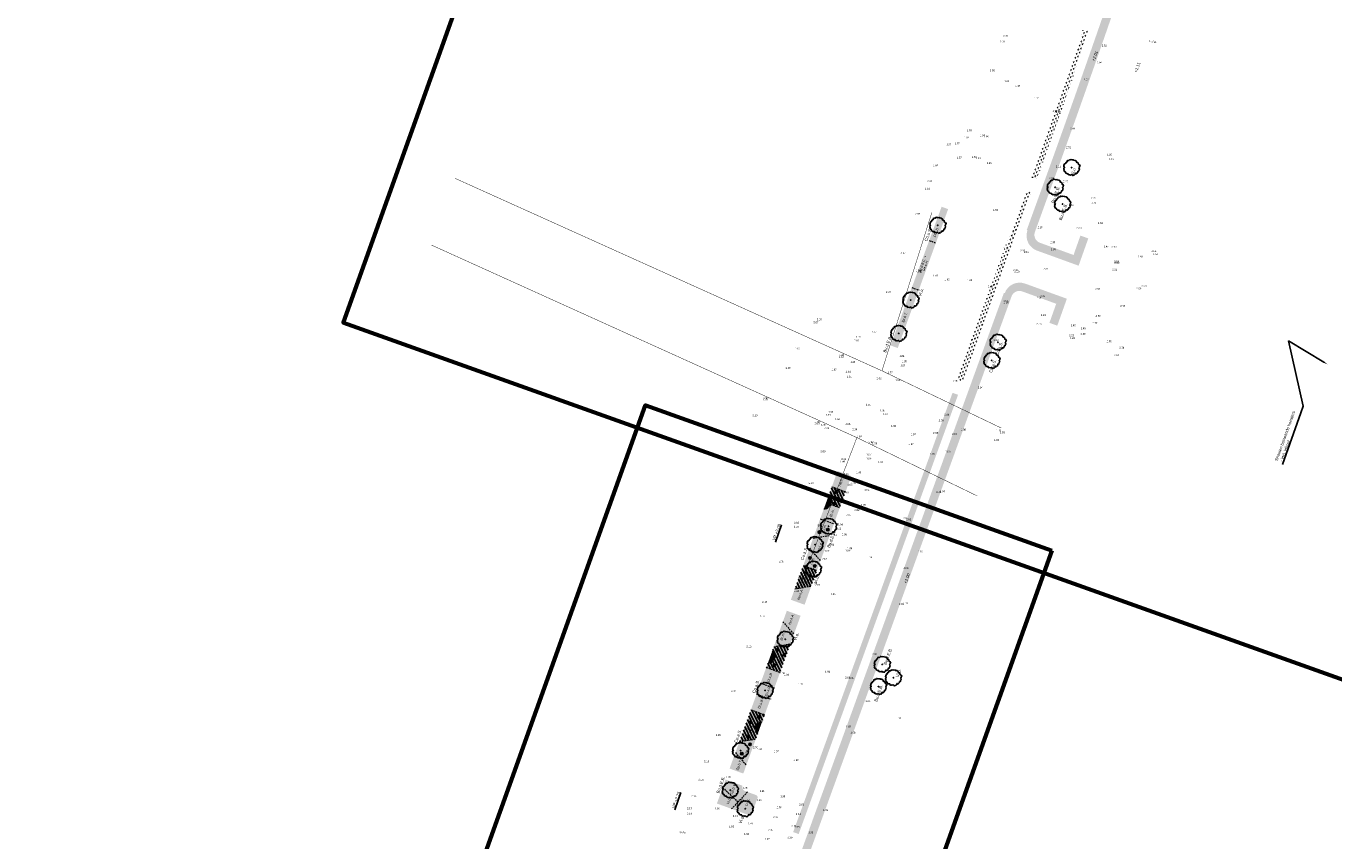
# Model space of a CAD drawing. Header units: metres. Extents: x 132707 to 140183, y 449708 to 457222.
# Tile 12 of 29: x 136446 to 136602, y 453720 to 453818. Entities that reach past the tile are written whole.
import ezdxf
from ezdxf import colors
from ezdxf.entities.mleader import LeaderData, LeaderLine
from ezdxf.math import Vec2, Vec3

# ---------------------------------------------------------------- set-up
doc = ezdxf.new("R2010")
doc.units = ezdxf.units.M
doc.linetypes.add('DASHED2', pattern=[9.524999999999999, 6.35, -3.175])
doc.layers.add('-DR-alg-bladkaders viewports', color=7, linetype='Continuous', lineweight=60)
doc.layers.add('-DR-nw-gr-plantvak-scheiding', color=1, linetype='DASHED2', lineweight=9)
for name, color, linetype in [('-DR-bs-rio-HWA mogelijk hwa vanuit Klic', 253, 'Continuous'), ('-DR-bs-txt-hoogtemaat', 253, 'Continuous'), ('-DR-nw-gr-arc-bollen', 10, 'Continuous'), ('-DR-nw-gr-arc-solitaire vaste planten-Aster Nova', 150, 'Continuous'), ('-DR-nw-gr-arc-solitaire vaste planten-Euphorbia', 21, 'Continuous'), ('-DR-nw-gr-solitaire heester', 96, 'Continuous'), ('-DR-nw-gr-text', 2, 'Continuous'), ('-DR-nw-txt brug aandachtspunten', 2, 'Continuous')]:
    doc.layers.add(name, color=color, linetype=linetype)
doc.layers.add('-DR-nw-gr-arc-beplanting', color=7, linetype='Continuous', true_color=0xabceb2)
doc.layers.add('-DR-nw-gr-arc-gras', color=7, linetype='Continuous', true_color=0x8ebf73)
doc.styles.add('CE', font='txt', dxfattribs={"height": 1.8})
doc.styles.add('Drong', font='txt', dxfattribs={"height": 1.8})
pattern_1 = [(115.3356253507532, (136636.3656212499, 453727.9595244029), (-0.3355215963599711, -0.1588556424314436), [0.09, -0.2812275]), (205.3356253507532, (136636.3656212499, 453727.9595244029), (0.1588556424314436, -0.335521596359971), [0.09, -0.2812275])]
pattern_2 = [(115.3356253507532, (136638.2489811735, 453727.2865047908), (-0.2869617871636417, -0.1358645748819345), [])]

# ---------------------------------------------------------------- blocks, each defined once
blk = doc.blocks.new('Solitaire heester')
blk.add_lwpolyline([(-1.738422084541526, -4.390808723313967), (-2.165650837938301, -3.928363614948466), (-2.483742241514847, -4.006582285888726), (-2.464906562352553, -3.243960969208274), (-3.108512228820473, -3.265308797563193), (-3.941315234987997, -2.904578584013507), (-3.868064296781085, -2.452012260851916), (-4.359586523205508, -2.179992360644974), (-4.239036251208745, -1.822945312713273), (-3.950943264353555, -1.283816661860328), (-4.465961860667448, -0.924314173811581), (-4.503076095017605, -0.2488687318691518), (-4.693194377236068, -0.1051291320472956), (-4.52288920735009, 0.7919674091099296), (-4.165535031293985, 0.7508631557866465), (-4.408840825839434, 1.52244183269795), (-4.334976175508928, 2.133900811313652), (-3.641002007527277, 2.854190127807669), (-3.727257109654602, 3.148478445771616), (-3.088619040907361, 3.940484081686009), (-2.461086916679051, 3.914225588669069), (-2.205140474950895, 4.358141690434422), (-1.729077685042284, 4.197407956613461), (-1.539266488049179, 3.97422214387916), (-0.8928984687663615, 4.71058514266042), (-0.7661533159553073, 4.614758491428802), (-0.2489862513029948, 4.811378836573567), (0.8385356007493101, 4.576780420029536), (0.7504387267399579, 4.394391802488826), (2.044152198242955, 4.063660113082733), (2.201816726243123, 3.745261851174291), (2.885605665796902, 3.885625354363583), (3.186395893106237, 3.598453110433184), (3.366635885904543, 2.954233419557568), (4.159869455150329, 2.633380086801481), (4.070851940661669, 2.212653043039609), (4.434400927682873, 1.71867540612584), (4.306120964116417, 1.417271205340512), (4.763654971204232, 0.573362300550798), (4.517280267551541, 0.5504799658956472), (4.76739476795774, -0.5150800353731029), (4.517336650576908, -1.491315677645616), (3.976366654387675, -1.679899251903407), (4.022745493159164, -2.013757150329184), (3.932500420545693, -2.752268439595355), (3.0564445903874, -3.305015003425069), (3.102209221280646, -3.797765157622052), (2.654917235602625, -4.415726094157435), (2.345783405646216, -4.231802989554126), (1.876529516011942, -4.365050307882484), (1.329057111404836, -4.180206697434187), (0.6990696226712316, -4.789516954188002), (0.4057020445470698, -4.637433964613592), (-0.5083884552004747, -4.753073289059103), (-0.8481344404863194, -4.267132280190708), (-1.476280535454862, -4.399766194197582), (-1.738422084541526, -4.390808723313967)])
blk.add_circle((0, 0), 0.15)

msp = doc.modelspace()

# ---------------------------------------------------------------- hatches: boundary and pattern name
at = {"layer": '-DR-nw-gr-arc-beplanting'}
h = msp.add_hatch(color=256, dxfattribs=at)
h.dxf.hatch_style = 1
h.paths.add_polyline_path([(136554.5853447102, 453792.0599372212), (136556.0545827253, 453796.1091055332), (136555.2733830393, 453796.3925633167), (136553.7863108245, 453792.354168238)])
h = msp.add_hatch(color=256, dxfattribs=at)
h.dxf.hatch_style = 1
h.paths.add_polyline_path([(136551.7115878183, 453786.7199084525), (136552.5388074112, 453786.4197523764), (136554.5853447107, 453792.059937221), (136553.7853247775, 453792.3545313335)])
h = msp.add_hatch(color=256, dxfattribs=at)
h.dxf.hatch_style = 1
h.paths.add_polyline_path([(136550.0172976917, 453779.4705602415), (136552.5388074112, 453786.4197523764), (136551.7115878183, 453786.7199084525), (136549.1570726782, 453779.7826923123)])
h = msp.add_hatch(color=256, dxfattribs=at)
h.dxf.hatch_style = 1
h.paths.add_polyline_path([(136542.1341592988, 453762.8612546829), (136543.7765157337, 453762.2711845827), (136544.4575371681, 453764.1480557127), (136542.8124832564, 453764.7449624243)])
h = msp.add_hatch(color=256, dxfattribs=at)
h.dxf.hatch_style = 1
h.paths.add_polyline_path([(136541.1783200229, 453760.2341306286, 0.7946901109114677), (136541.6891961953, 453761.6420873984)])
h = msp.add_hatch(color=256, dxfattribs=at)
h.dxf.hatch_style = 1
edge = h.paths.add_edge_path()
edge.add_line((136541.9957103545, 453760.7384847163), (136543.0797798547, 453760.351004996))
edge.add_line((136543.0797798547, 453760.351004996), (136543.7765157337, 453762.2711845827))
edge.add_line((136543.7765157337, 453762.2711845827), (136542.1341592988, 453762.8612546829))
edge.add_line((136542.1341592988, 453762.8612546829), (136541.683084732, 453761.6466505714))
edge.add_arc((136541.2717938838, 453760.9971766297), 0.7687500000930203, -19.664374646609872, 57.655241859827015, ccw=False)
h = msp.add_hatch(color=256, dxfattribs=at)
h.dxf.hatch_style = 1
edge = h.paths.add_edge_path()
edge.add_line((136540.7361013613, 453759.0225269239), (136542.3784630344, 453758.4324712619))
edge.add_line((136542.3784630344, 453758.4324712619), (136543.0797798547, 453760.351004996))
edge.add_line((136543.0797798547, 453760.351004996), (136541.9957103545, 453760.7384847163))
edge.add_arc((136541.2717938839, 453760.9971766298), 0.7687499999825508, 263.01600883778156, 340.33562534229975, ccw=False)
edge.add_line((136541.1783200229, 453760.2341306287), (136540.7361013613, 453759.0225269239))
h = msp.add_hatch(color=256, dxfattribs=at)
h.dxf.hatch_style = 1
h.paths.add_polyline_path([(136539.8946662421, 453756.7042504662), (136541.8775666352, 453757.0377476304), (136542.3784630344, 453758.4324712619), (136540.7361013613, 453759.0225269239)])
h = msp.add_hatch(color=256, dxfattribs=at)
h.dxf.hatch_style = 1
h.paths.add_polyline_path([(136539.4553860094, 453755.4929204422), (136540.770487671, 453753.9866769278), (136541.8775666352, 453757.0377476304), (136539.8946662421, 453756.7042504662)])
h = msp.add_hatch(color=256, dxfattribs=at)
h.dxf.hatch_style = 1
h.paths.add_polyline_path([(136538.7081236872, 453753.433491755), (136540.3464744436, 453752.8388283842), (136540.770487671, 453753.9866769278), (136539.4553860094, 453755.4929204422)])
h = msp.add_hatch(color=256, dxfattribs=at)
h.dxf.hatch_style = 1
h.paths.add_polyline_path([(136537.6944227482, 453750.6397676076), (136539.6662937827, 453750.9714097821), (136540.3464744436, 453752.8388283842), (136538.7081236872, 453753.433491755)])
h = msp.add_hatch(color=256, dxfattribs=at)
h.dxf.hatch_style = 1
h.paths.add_polyline_path([(136537.2191728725, 453749.3299956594), (136538.863811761, 453748.7319451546), (136539.6662937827, 453750.9714097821), (136537.6944227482, 453750.6397676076)])
h = msp.add_hatch(color=256, dxfattribs=at)
h.dxf.hatch_style = 1
h.paths.add_polyline_path([(136536.266418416, 453746.7042378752), (136537.5815200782, 453745.1979943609), (136538.3862862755, 453747.4159017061), (136536.741647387, 453748.013952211)])
h = msp.add_hatch(color=256, dxfattribs=at)
h.dxf.hatch_style = 1
h.paths.add_polyline_path([(136535.1810458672, 453743.7129892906), (136537.1636799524, 453744.0464416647), (136537.5815200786, 453745.1979943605), (136536.266418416, 453746.7042378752)])
h = msp.add_hatch(color=256, dxfattribs=at)
h.dxf.hatch_style = 1
edge = h.paths.add_edge_path()
edge.add_line((136534.4754607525, 453741.7612861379), (136534.2794474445, 453741.2282157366))
edge.add_line((136534.2794474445, 453741.2282157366), (136535.9244405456, 453740.6311414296))
edge.add_line((136535.9244405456, 453740.6311414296), (136537.1636799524, 453744.0464416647))
edge.add_line((136537.1636799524, 453744.0464416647), (136535.1838032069, 453743.713453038))
edge.add_line((136535.1838032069, 453743.713453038), (136534.9844304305, 453743.1711240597))
edge.add_arc((136534.5689346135, 453742.524332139), 0.7687500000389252, -96.98399116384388, 57.28351854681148, ccw=False)
h = msp.add_hatch(color=256, dxfattribs=at)
h.dxf.hatch_style = 1
h.paths.add_polyline_path([(136534.4754607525, 453741.7612861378, 0.7946901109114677), (136534.9863369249, 453743.1692429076)])
h = msp.add_hatch(color=256, dxfattribs=at)
h.dxf.hatch_style = 1
h.paths.add_polyline_path([(136533.5995255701, 453739.3543749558), (136535.2465476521, 453738.7628924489), (136535.9244405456, 453740.6311414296), (136534.2794474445, 453741.2282157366)])
h = msp.add_hatch(color=256, dxfattribs=at)
h.dxf.hatch_style = 1
h.paths.add_polyline_path([(136532.4421460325, 453736.1575422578), (136534.0869249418, 453735.5670130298), (136534.7691350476, 453737.4471600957), (136533.1243283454, 453738.0376127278)])
h = msp.add_hatch(color=256, dxfattribs=at)
h.dxf.hatch_style = 1
h.paths.add_polyline_path([(136533.1220376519, 453738.0384350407), (136534.7714257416, 453737.4463377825), (136535.2465476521, 453738.7628924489), (136533.6018161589, 453739.3535523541)])
h = msp.add_hatch(color=256, dxfattribs=at)
h.dxf.hatch_style = 1
edge = h.paths.add_edge_path()
edge.add_line((136531.0540990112, 453732.3321334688), (136533.0367330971, 453732.6655858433))
edge.add_line((136533.0367330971, 453732.6655858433), (136533.277263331, 453733.3284787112))
edge.add_arc((136533.6885541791, 453733.9779526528), 0.7687500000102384, 83.01600884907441, 237.6552418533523, ccw=False)
edge.add_line((136533.78202804, 453734.7409986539), (136534.0892155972, 453735.56619061))
edge.add_line((136534.0892155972, 453735.56619061), (136532.4395114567, 453736.1584881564))
edge.add_line((136532.4395114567, 453736.1584881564), (136531.0540990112, 453732.3321334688))
h = msp.add_hatch(color=256, dxfattribs=at)
h.dxf.hatch_style = 1
h.paths.add_polyline_path([(136533.277263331, 453733.3284787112), (136533.782982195, 453734.7350206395, 0.7876057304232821)])
h = msp.add_hatch(color=256, dxfattribs=at)
h.dxf.hatch_style = 1
h.paths.add_polyline_path([(136530.5802354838, 453731.0333176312), (136531.8824297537, 453729.5122188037), (136533.0339757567, 453732.6651220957), (136531.0540990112, 453732.3321334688)])
h = msp.add_hatch(color=256, dxfattribs=at)
h.dxf.hatch_style = 1
h.paths.add_polyline_path([(136529.8836708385, 453729.113609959), (136531.5299622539, 453728.520113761), (136531.8824297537, 453729.5122188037), (136530.5802354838, 453731.0333176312)])
h = msp.add_hatch(color=256, dxfattribs=at)
h.dxf.hatch_style = 1
edge = h.paths.add_edge_path()
edge.add_line((136529.0543826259, 453726.8281208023), (136530.8941259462, 453725.1148837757))
edge.add_line((136530.8941259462, 453725.1148837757), (136532.0186633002, 453726.3224575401))
edge.add_line((136532.0186633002, 453726.3224575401), (136531.7282016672, 453726.4278513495))
edge.add_arc((136531.8987464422, 453726.8978667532), 0.500000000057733, 160.0567307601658, 250.0567307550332, ccw=False)
edge.add_line((136531.4287310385, 453727.0684115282), (136529.406144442, 453727.7975640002))
edge.add_line((136529.406144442, 453727.7975640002), (136529.0543826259, 453726.8281208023))
h = msp.add_hatch(color=256, dxfattribs=at)
h.dxf.hatch_style = 1
h.paths.add_polyline_path([(136528.3668121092, 453724.933200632), (136530.1283329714, 453724.2925442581), (136530.8941259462, 453725.1148837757), (136529.0543826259, 453726.8281208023)])
h = msp.add_hatch(color=256, dxfattribs=at)
h.dxf.hatch_style = 1
edge = h.paths.add_edge_path()
edge.add_line((136530.1293698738, 453724.2936577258), (136532.4559461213, 453723.4494610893))
edge.add_line((136532.4559461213, 453723.4494610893), (136533.223927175, 453725.5659898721))
edge.add_arc((136532.9419179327, 453725.6683167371), 0.2999999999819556, 340.0567307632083, 430.0567307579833)
edge.add_line((136533.0442447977, 453725.9503259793), (136532.0186633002, 453726.3224575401))
edge.add_line((136532.0186633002, 453726.3224575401), (136530.1293698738, 453724.2936577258))
at = {"layer": '-DR-nw-gr-arc-bollen'}
h = msp.add_hatch(dxfattribs=at)
h.set_pattern_fill('ANSI31', color=256, scale=0.1)
h.set_pattern_definition(pattern_2)
edge = h.paths.add_edge_path()
edge.add_line((136541.9957103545, 453760.7384847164), (136543.0797798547, 453760.3510049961))
edge.add_line((136543.0797798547, 453760.3510049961), (136543.7765157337, 453762.2711845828))
edge.add_line((136543.7765157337, 453762.2711845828), (136542.1341592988, 453762.861254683))
edge.add_line((136542.1341592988, 453762.861254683), (136541.683084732, 453761.6466505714))
edge.add_arc((136541.2717938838, 453760.9971766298), 0.7687500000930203, -19.664374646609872, 57.655241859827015, ccw=False)
h = msp.add_hatch(dxfattribs=at)
h.set_pattern_fill('ANSI31', color=256, scale=0.1)
h.set_pattern_definition(pattern_2)
h.paths.add_polyline_path([(136537.6944227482, 453750.6397676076), (136539.6662937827, 453750.9714097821), (136540.3464744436, 453752.8388283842), (136538.7081236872, 453753.4334917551)])
h = msp.add_hatch(dxfattribs=at)
h.set_pattern_fill('ANSI31', color=256, scale=0.1)
h.set_pattern_definition(pattern_2)
edge = h.paths.add_edge_path()
edge.add_line((136534.4754607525, 453741.7612861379), (136534.2794474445, 453741.2282157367))
edge.add_line((136534.2794474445, 453741.2282157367), (136535.9244405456, 453740.6311414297))
edge.add_line((136535.9244405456, 453740.6311414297), (136537.1636799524, 453744.0464416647))
edge.add_line((136537.1636799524, 453744.0464416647), (136535.1838032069, 453743.7134530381))
edge.add_line((136535.1838032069, 453743.7134530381), (136534.9844304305, 453743.1711240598))
edge.add_arc((136534.5689346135, 453742.5243321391), 0.7687500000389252, -96.98399116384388, 57.28351854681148, ccw=False)
h = msp.add_hatch(dxfattribs=at)
h.set_pattern_fill('ANSI31', color=256, scale=0.1)
h.set_pattern_definition(pattern_2)
edge = h.paths.add_edge_path()
edge.add_line((136531.0540990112, 453732.3321334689), (136533.0367330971, 453732.6655858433))
edge.add_line((136533.0367330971, 453732.6655858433), (136533.277263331, 453733.3284787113))
edge.add_arc((136533.6885541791, 453733.9779526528), 0.7687500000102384, 83.01600884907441, 237.6552418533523, ccw=False)
edge.add_line((136533.78202804, 453734.740998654), (136534.0892155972, 453735.5661906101))
edge.add_line((136534.0892155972, 453735.5661906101), (136532.4395114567, 453736.1584881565))
edge.add_line((136532.4395114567, 453736.1584881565), (136531.0540990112, 453732.3321334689))
at = {"layer": '-DR-nw-gr-arc-gras', "transparency": 33554687}
h = msp.add_hatch(dxfattribs=at)
h.set_pattern_fill('AGR-BOLLEN', color=256, scale=0.15, pattern_type=2)
h.set_pattern_definition(pattern_1)
edge = h.paths.add_edge_path()
edge.add_arc((11815580.01601901, -3784284.906784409), 12424198.77081867, 160.0566581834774, 160.0569484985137, ccw=False)
edge.add_line((136455.7817502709, 453494.2542064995), (136455.1236357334, 453494.4933991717))
edge.add_line((136455.1236357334, 453494.4933991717), (136433.813485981, 453435.768343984))
edge.add_line((136433.813485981, 453435.768343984), (136432.1794965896, 453431.2550945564))
edge.add_line((136432.1794965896, 453431.2550945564), (136431.6775962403, 453429.8696168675))
edge.add_line((136431.6775962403, 453429.8696168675), (136432.3361921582, 453429.6307909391))
edge.add_line((136432.3361921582, 453429.6307909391), (136434.3092712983, 453435.0765755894))
h = msp.add_hatch(dxfattribs=at)
h.set_pattern_fill('AGR-BOLLEN', color=256, scale=0.15, pattern_type=2)
h.set_pattern_definition(pattern_1)
h.paths.add_polyline_path([(136568.0720297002, 453797.8587058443, 0.00426733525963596), (136576.6443144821, 453822.1276301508, -0.004101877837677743), (136584.7902592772, 453845.2138703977), (136593.3319289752, 453868.803090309, -0.0166435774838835), (136594.4967152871, 453871.7134388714), (136596.7857011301, 453876.9230946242, 0.01664357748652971), (136598.09392185, 453880.1918300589), (136602.1978051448, 453891.5253759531), (136601.2575488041, 453891.865843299), (136597.1536655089, 453880.5322974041, -0.01664357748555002), (136595.8701748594, 453877.3253528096), (136593.5811890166, 453872.1156970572, 0.01664357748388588), (136592.3916726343, 453869.1435576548), (136583.8500029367, 453845.5543377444, 0.004101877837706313), (136575.698598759, 453822.4526251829, -0.004267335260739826), (136567.1319988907, 453798.1997953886), (136565.4655276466, 453793.6070592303), (136565.5595307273, 453793.5729502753, 0.4142135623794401), (136566.6975191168, 453791.1388215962), (136571.674254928, 453789.3330163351), (136572.83543509, 453792.6018040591), (136571.8931243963, 453792.9365435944), (136571.068949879, 453790.6164457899), (136567.0386086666, 453792.0788524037, -0.4142135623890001), (136566.439667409, 453793.3599727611)])
h = msp.add_hatch(dxfattribs=at)
h.set_pattern_fill('AGR-BOLLEN', color=256, scale=0.15, pattern_type=2)
h.set_pattern_definition(pattern_1)
edge = h.paths.add_edge_path()
edge.add_line((136572.9036505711, 453817.4327996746), (136572.2424294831, 453817.6627534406))
edge.add_line((136572.2424294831, 453817.6627534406), (136572.1932820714, 453817.5211692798))
edge.add_line((136572.1932820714, 453817.5211692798), (136571.8653656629, 453816.5763058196))
edge.add_arc((135150.5995751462, 454312.1876381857), 1505.20000002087, 340.14783828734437, 340.77576324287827, ccw=False)
edge.add_line((136566.3485409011, 453801.0302201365), (136566.3495284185, 453801.0298620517))
edge.add_line((136566.3495284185, 453801.0298620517), (136566.0086367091, 453800.0897594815))
edge.add_line((136566.0086367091, 453800.0897594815), (136565.9576502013, 453799.9485541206))
edge.add_line((136565.9576502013, 453799.9485541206), (136566.6154692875, 453799.7095434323))
edge.add_arc((135178.7060487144, 454302.1146002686), 1476.043156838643, 340.1004065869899, 340.83039579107)
h = msp.add_hatch(dxfattribs=at)
h.set_pattern_fill('AGR-BOLLEN', color=256, scale=0.15, pattern_type=2)
h.set_pattern_definition(pattern_1)
h.paths.add_polyline_path([(136566.0353756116, 453798.1115786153), (136565.3774441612, 453798.3506301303), (136565.3262961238, 453798.2097563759), (136564.9854044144, 453797.2696538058), (136557.5546130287, 453776.7888850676), (136557.5542362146, 453776.7890217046), (136557.2133445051, 453775.8489191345), (136557.1623579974, 453775.7077137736), (136557.8202347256, 453775.4686821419)])
h = msp.add_hatch(dxfattribs=at)
h.set_pattern_fill('AGR-BOLLEN', color=256, scale=0.15, pattern_type=2)
h.set_pattern_definition(pattern_1)
h.paths.add_polyline_path([(136517.4590860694, 453661.3029940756), (136517.6003217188, 453660.9676241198), (136518.0305269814, 453659.9460837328), (136563.6427330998, 453785.6517201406, -0.4142135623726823), (136564.9238534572, 453786.2506613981), (136568.9935175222, 453784.7739865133), (136568.1806414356, 453782.4856944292), (136569.1229521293, 453782.1509548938), (136570.2683168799, 453785.3752213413), (136565.2649430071, 453787.1906922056, 0.4142135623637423), (136562.8308143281, 453786.0527038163), (136562.7368112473, 453786.0868127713)])
h = msp.add_hatch(dxfattribs=at)
h.set_pattern_fill('AGR-BOLLEN', color=256, scale=0.15, pattern_type=2)
h.set_pattern_definition(pattern_1)
h.paths.add_polyline_path([(136557.2403824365, 453773.8706296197), (136556.5821519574, 453774.1097897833), (136556.5310039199, 453773.9689160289), (136556.1901122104, 453773.0288134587), (136537.8902709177, 453722.5946495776), (136537.8897739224, 453722.5948297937), (136537.5488822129, 453721.6547272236), (136537.4976466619, 453721.5136123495), (136538.1558925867, 453721.2744465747)])
at = {"layer": '-DR-nw-gr-arc-solitaire vaste planten-Aster Nova'}
h = msp.add_hatch(color=256, dxfattribs=at)
h.dxf.hatch_style = 1
edge = h.paths.add_edge_path()
edge.add_arc((136542.4276453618, 453760.8352124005), 0.15, 0, 360)
h = msp.add_hatch(color=256, dxfattribs=at)
h.dxf.hatch_style = 1
edge = h.paths.add_edge_path()
edge.add_arc((136540.6460649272, 453757.4300782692), 0.15, 0, 360)
h = msp.add_hatch(color=256, dxfattribs=at)
h.dxf.hatch_style = 1
edge = h.paths.add_edge_path()
edge.add_arc((136541.6420281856, 453757.7148446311), 0.15, 0, 360)
h = msp.add_hatch(color=256, dxfattribs=at)
h.dxf.hatch_style = 1
edge = h.paths.add_edge_path()
edge.add_arc((136536.4378396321, 453742.7613568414), 0.15, 0, 360)
h = msp.add_hatch(color=256, dxfattribs=at)
h.dxf.hatch_style = 1
edge = h.paths.add_edge_path()
edge.add_arc((136533.3607875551, 453735.2913149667), 0.15, 0, 360)
h = msp.add_hatch(color=256, dxfattribs=at)
h.dxf.hatch_style = 1
edge = h.paths.add_edge_path()
edge.add_arc((136532.1402899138, 453732.9624215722), 0.15, 0, 360)
h = msp.add_hatch(color=256, dxfattribs=at)
h.dxf.hatch_style = 1
edge = h.paths.add_edge_path()
edge.add_arc((136532.3375570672, 453732.0101263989), 0.15, 0, 360)
at = {"layer": '-DR-nw-gr-arc-solitaire vaste planten-Euphorbia'}
h = msp.add_hatch(color=256, dxfattribs=at)
h.dxf.hatch_style = 1
edge = h.paths.add_edge_path()
edge.add_arc((136542.6603081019, 453762.2501058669), 0.15, 0, 360)
h = msp.add_hatch(color=256, dxfattribs=at)
h.dxf.hatch_style = 1
edge = h.paths.add_edge_path()
edge.add_arc((136539.5054891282, 453754.3249795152), 0.15, 0, 360)
h = msp.add_hatch(color=256, dxfattribs=at)
h.dxf.hatch_style = 1
edge = h.paths.add_edge_path()
edge.add_arc((136540.0835698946, 453753.3659750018), 0.15, 0, 360)
h = msp.add_hatch(color=256, dxfattribs=at)
h.dxf.hatch_style = 1
edge = h.paths.add_edge_path()
edge.add_arc((136535.5903989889, 453743.3268356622), 0.15, 0, 360)
h = msp.add_hatch(color=256, dxfattribs=at)
h.dxf.hatch_style = 1
edge = h.paths.add_edge_path()
edge.add_arc((136535.2434277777, 453741.4905485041), 0.15, 0, 360)
h = msp.add_hatch(color=256, dxfattribs=at)
h.dxf.hatch_style = 1
edge = h.paths.add_edge_path()
edge.add_arc((136532.390863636, 453734.6664128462), 0.15, 0, 360)
h = msp.add_hatch(color=256, dxfattribs=at)
h.dxf.hatch_style = 1
edge = h.paths.add_edge_path()
edge.add_arc((136531.3569824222, 453730.89579521), 0.15, 0, 360)

# ---------------------------------------------------------------- linework, layer by layer
at = {"layer": '-DR-alg-bladkaders viewports'}
for points in [[(136549.0630131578, 453965.6610350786), (136483.6251258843, 453782.5414169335), (136636.3656212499, 453727.9595244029), (136701.8035085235, 453911.079142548)], [(136568.476038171, 453755.2266495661), (136503.0308851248, 453572.0866990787), (136454.3563651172, 453589.4805631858), (136519.8015181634, 453772.6205136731)]]:
    msp.add_lwpolyline(points, close=True, dxfattribs=at)
at = {"layer": '-DR-bs-rio-HWA mogelijk hwa vanuit Klic', "const_width": 0.05, "flags": 128}
for points in [[(136548.1291434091, 453776.746400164), (136497.019, 453799.79)], [(136548.129, 453776.746), (136554.105, 453795.712)], [(136494.178, 453791.808), (136545.1262717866, 453768.7471283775)], [(136562.404, 453769.898), (136548.1291434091, 453776.746400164)], [(136545.1262717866, 453768.7471283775), (136538.313, 453750.948)], [(136545.1261434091, 453768.747400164), (136559.554, 453761.755)]]:
    msp.add_lwpolyline(points, dxfattribs=at)
at = {"layer": '-DR-nw-gr-arc-solitaire vaste planten-Aster Nova'}
for centre in [(136542.4276453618, 453760.8352124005), (136540.6460649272, 453757.4300782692), (136541.6420281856, 453757.7148446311), (136536.4378396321, 453742.7613568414), (136533.3607875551, 453735.2913149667), (136532.1402899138, 453732.9624215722), (136532.3375570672, 453732.0101263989)]:
    msp.add_circle(centre, 0.15, dxfattribs=at)
at = {"layer": '-DR-nw-gr-arc-solitaire vaste planten-Euphorbia'}
for centre in [(136542.6603081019, 453762.2501058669), (136539.5054891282, 453754.3249795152), (136540.0835698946, 453753.3659750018), (136535.5903989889, 453743.3268356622), (136535.2434277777, 453741.4905485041), (136532.390863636, 453734.6664128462), (136531.3569824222, 453730.89579521)]:
    msp.add_circle(centre, 0.15, dxfattribs=at)
at = {"layer": '-DR-nw-gr-plantvak-scheiding', "ltscale": 0.03, "flags": 128}
for points in [[(136553.7863108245, 453792.354168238), (136554.5853447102, 453792.0599372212)], [(136551.7115878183, 453786.7199084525), (136552.5388074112, 453786.4197523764)], [(136542.1341592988, 453762.8612546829), (136543.7810966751, 453762.2695387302)], [(136541.9957103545, 453760.7384847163), (136543.0797798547, 453760.351004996)], [(136540.7361013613, 453759.0225269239), (136542.3784630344, 453758.4324712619)], [(136539.8946662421, 453756.7042504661), (136541.8775666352, 453757.0377476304)], [(136539.4553860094, 453755.4929204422), (136540.770487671, 453753.9866769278)], [(136538.7014813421, 453753.4359026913), (136540.3464744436, 453752.8388283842)], [(136537.6944227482, 453750.6397676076), (136539.6662937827, 453750.9714097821)], [(136536.266418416, 453746.7042378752), (136537.5815200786, 453745.1979943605)], [(136535.1838032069, 453743.713453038), (136537.1664372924, 453744.0469054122)], [(136534.2817352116, 453741.2273853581), (136535.926728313, 453740.630311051)], [(136533.1243283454, 453738.0376127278), (136534.7714257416, 453737.4463377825)], [(136533.6018161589, 453739.353552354), (136535.2488382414, 453738.762069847)], [(136532.4421460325, 453736.1575422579), (136534.0892155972, 453735.5661906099)], [(136531.0540990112, 453732.3321334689), (136533.0367330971, 453732.6655858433)], [(136530.5820538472, 453731.031193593), (136531.8824297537, 453729.5122188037)], [(136529.0543826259, 453726.8281208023), (136530.8941259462, 453725.1148837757)], [(136532.0186633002, 453726.3224575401), (136530.1293698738, 453724.2936577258)]]:
    msp.add_lwpolyline(points, dxfattribs=at)
for points in [[(136541.1783200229, 453760.2341306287, 0.8000000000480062), (136541.6830847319, 453761.6466505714)], [(136534.4754607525, 453741.7612861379, 0.8000000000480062), (136534.9802254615, 453743.1738060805)], [(136533.277263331, 453733.3284787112, -0.8000000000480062), (136533.78202804, 453734.7409986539)]]:
    msp.add_lwpolyline(points, format="xyb", dxfattribs=at)

# ---------------------------------------------------------------- block references
at = {"layer": '-DR-nw-gr-solitaire heester', "xscale": 0.2, "yscale": 0.2, "zscale": 0.2, "rotation": 70.17551579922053}
for p in [(136570.8404101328, 453801.0837326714), (136568.8673647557, 453798.7262592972), (136569.7523431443, 453796.7188404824), (136554.8063284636, 453794.1698289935), (136551.5788249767, 453785.2170988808), (136550.1382738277, 453781.2211727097), (136562.0194037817, 453780.166050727), (136561.2759295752, 453777.9944135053), (136541.7444169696, 453758.1287008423), (136540.115060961, 453755.9393923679), (136539.9106121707, 453752.9970309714), (136536.549499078, 453744.6033374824), (136548.1608495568, 453741.59310955), (136549.4994790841, 453739.991040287), (136534.1388874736, 453738.4742956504), (136547.7039620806, 453738.9413092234), (136531.1970033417, 453731.2722252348), (136529.9653608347, 453726.5307635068), (136531.7602550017, 453724.3034346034)]:
    msp.add_blockref('Solitaire heester', p, dxfattribs=at)

# ---------------------------------------------------------------- texts
at = {"layer": '-DR-bs-txt-hoogtemaat', "style": 'Drong'}
for s, rotation, p in [('+2.01', 70, (136573.5914249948, 453813.7779651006)), ('+1.11', 70, (136578.6588727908, 453812.4275780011)), ('%%U VP +2.08', 70.33562535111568, (136535.300084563, 453756.2529583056)), ('+2.00', 70.33562535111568, (136551.0800696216, 453751.235278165)), ('%%U VP +2.25', 70.33562535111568, (136523.2565810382, 453724.2015107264))]:
    msp.add_text(s, height=0.36, rotation=rotation, dxfattribs=at).set_placement(p)
at = {"layer": '-DR-bs-txt-hoogtemaat', "color": 253, "char_height": 0.22, "attachment_point": 7, "style": 'Drong'}
for s, insert in [('2.01', (136562.2575, 453816.059, 2.009)), ('2.01', (136562.6168619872, 453816.7498418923, 2.007)), ('1.12', (136580.077, 453816.109, 1.11)), ('2.02', (136574.446, 453815.576, 2.015)), ('1.11', (136580.406, 453815.998, 1.11)), ('2.04', (136573.857, 453813.5559999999, 2.04)), ('2.02', (136561.049, 453812.612, 2.019)), ('2.02', (136572.28, 453811.5119999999, 2.018)), ('1.90', (136562.7805, 453811.3169999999, 1.895)), ('1.93', (136564.0923333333, 453810.7469999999, 1.925)), ('1.97', (136566.358, 453809.325, 1.971)), ('2.05', (136568.562, 453807.75, 2.053)), ('2.15', (136568.748, 453807.6869999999, 2.146)), ('2.09', (136568.942, 453807.6329999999, 2.089)), ('1.98', (136558.2793291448, 453805.429828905, 1.977)), ('2.08', (136570.662, 453805.6439999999, 2.079)), ('1.97', (136555.8393333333, 453803.7459999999, 1.969)), ('1.97', (136556.8533333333, 453803.881, 1.972)), ('1.97', (136557.9432980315, 453804.5707575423, 1.968)), ('1.94', (136559.8613333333, 453804.8379999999, 1.937)), ('1.86', (136560.3193333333, 453804.683, 1.863)), ('1.97', (136557.0791666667, 453802.162, 1.97)), ('1.92', (136558.884, 453802.243, 1.918)), ('1.84', (136559.348, 453802.09, 1.841)), ('2.02', (136570.168, 453803.4, 2.017)), ('1.25', (136575.075, 453802.5069999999, 1.246)), ('1.13', (136575.314, 453801.9789999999, 1.127)), ('1.97', (136554.2639578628, 453801.2040538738, 1.966)), ('1.89', (136560.6743333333, 453801.5079999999, 1.888)), ('2.11', (136568.948, 453801.082, 2.111)), ('2.01', (136553.5563333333, 453799.347, 2.013)), ('2.04', (136568.156, 453799.6988654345, 2.036)), ('2.40', (136569.798, 453799.3229999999, 2.403)), ('2.04', (136553.2521666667, 453798.435, 2.04)), ('2.20', (136573.151, 453797.3429999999, 2.204)), ('1.96', (136561.433, 453795.8919999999, 1.959)), ('2.32', (136570.49, 453796.514, 2.317)), ('2.21', (136573.236, 453796.7139999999, 2.205)), ('2.07', (136552.1143333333, 453795.422, 2.073)), ('2.39', (136573.983, 453794.3339999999, 2.387)), ('2.15', (136566.771, 453793.8229999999, 2.147)), ('2.33', (136571.418, 453793.756, 2.328)), ('2.15', (136562.67, 453791.275, 2.146)), ('2.03', (136564.689, 453791.031, 2.034)), ('2.35', (136568.29, 453792.025, 2.346)), ('2.30', (136568.347, 453791.188, 2.302)), ('2.47', (136574.685, 453791.5279999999, 2.473)), ('2.60', (136575.622, 453791.472, 2.6)), ('2.07', (136550.3633333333, 453790.7139999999, 2.066)), ('2.12', (136565.138, 453790.8539999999, 2.118)), ('2.58', (136575.932, 453789.704, 2.575)), ('2.63', (136575.967, 453789.581, 2.628)), ('2.60', (136578.77, 453790.3159999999, 2.603)), ('2.58', (136580.389, 453790.966, 2.58)), ('2.58', (136580.563, 453790.5989999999, 2.581)), ('1.99', (136552.1893333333, 453788.656, 1.992)), ('1.89', (136552.3573333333, 453788.536, 1.886)), ('1.81', (136554.2613333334, 453788.0389999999, 1.814)), ('2.03', (136563.815, 453788.69, 2.032)), ('2.10', (136564.0011092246, 453788.5016698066, 2.097)), ('2.33', (136567.452, 453788.8429999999, 2.329)), ('2.61', (136575.71, 453788.754, 2.605)), ('1.90', (136555.6295, 453787.5779999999, 1.897)), ('1.98', (136558.3457449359, 453787.4867770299, 1.983)), ('2.06', (136560.8143333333, 453786.739, 2.056)), ('2.50', (136573.656, 453786.445, 2.501)), ('2.58', (136578.59, 453786.482, 2.577)), ('2.56', (136579.21, 453786.8069999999, 2.558)), ('2.07', (136548.6053333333, 453786.0619999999, 2.068)), ('2.13', (136562.6283333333, 453785.0069999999, 2.135)), ('2.18', (136562.6941666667, 453784.836, 2.179999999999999)), ('2.36', (136566.691, 453785.4039999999, 2.358)), ('2.28', (136567.061, 453785.571, 2.282)), ('2.21', (136567.149, 453783.326, 2.205)), ('2.56', (136573.71, 453783.206, 2.557)), ('2.60', (136576.662, 453784.3979999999, 2.599)), ('2.07', (136539.9283333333, 453782.44, 2.066)), ('2.10', (136540.3216666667, 453782.802, 2.099)), ('2.13', (136566.626, 453782.255, 2.131)), ('2.43', (136570.7343333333, 453782.076, 2.426)), ('2.49', (136571.9263333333, 453781.7189999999, 2.487)), ('2.49', (136573.323, 453782.3709999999, 2.492)), ('2.10', (136544.7843333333, 453780.253, 2.102999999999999)), ('2.10', (136544.9945261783, 453780.6956273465, 2.102999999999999)), ('2.07', (136546.8973333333, 453781.298, 2.067)), ('2.09', (136561.4911666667, 453780.313, 2.09)), ('2.25', (136570.5443333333, 453780.8759999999, 2.248)), ('2.26', (136570.6333333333, 453780.559, 2.259)), ('2.58', (136571.917, 453781.043, 2.576)), ('2.58', (136575.035, 453780.169, 2.579)), ('1.93', (136537.6673333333, 453779.3049999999, 1.934)), ('1.97', (136543.0193333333, 453778.527, 1.969)), ('2.59', (136575.933, 453778.5009999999, 2.587)), ('2.58', (136576.544, 453779.4, 2.576)), ('2.06', (136536.5963333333, 453776.967, 2.055)), ('1.83', (136542.96, 453778.3269999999, 1.831)), ('1.86', (136544.3403333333, 453777.6819999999, 1.863)), ('1.84', (136550.2123333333, 453778.4029999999, 1.836)), ('1.87', (136550.3293333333, 453777.281, 1.866)), ('1.85', (136550.5213333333, 453777.77, 1.854)), ('1.97', (136542.1013333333, 453776.77, 1.973)), ('1.94', (136543.7803333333, 453776.521, 1.944)), ('2.01', (136543.9151666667, 453775.9259999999, 2.01)), ('2.02', (136547.485, 453775.727, 2.018)), ('1.97', (136548.8233333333, 453776.457, 1.968)), ('1.86', (136549.7323333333, 453775.511, 1.865)), ('2.05', (136556.6263333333, 453775.4319999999, 2.047)), ('2.04', (136559.6053333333, 453774.6209999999, 2.036)), ('1.99', (136533.8993333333, 453773.201, 1.992)), ('1.90', (136533.9533333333, 453773.3719999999, 1.902)), ('2.04', (136546.1913333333, 453772.5669999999, 2.043)), ('2.10', (136532.631, 453771.2959999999, 2.101)), ('1.94', (136541.3903333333, 453771.358, 1.935)), ('1.98', (136541.7073333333, 453771.712, 1.976)), ('2.08', (136542.4833333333, 453770.841, 2.078)), ('1.95', (136547.894, 453771.879, 1.951)), ('1.89', (136548.2703333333, 453771.444, 1.886)), ('2.06', (136554.9233333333, 453770.6979999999, 2.055)), ('2.08', (136555.5853333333, 453771.3719999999, 2.077)), ('2.00', (136540.0543333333, 453770.33, 2.004)), ('1.88', (136540.105, 453770.4959999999, 1.881)), ('1.90', (136540.8333333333, 453770.1699999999, 1.904)), ('2.06', (136541.2263333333, 453769.764, 2.059)), ('2.06', (136543.7543333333, 453770.2579999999, 2.059)), ('2.04', (136544.5773333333, 453769.623, 2.036)), ('1.90', (136549.2311666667, 453770.026, 1.9)), ('2.05', (136554.264, 453769.1909999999, 2.047)), ('2.02', (136556.5233333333, 453769.064, 2.024)), ('1.98', (136557.5863333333, 453769.5839999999, 1.982)), ('1.11', (136561.8483333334, 453769.4909999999, 1.113)), ('1.05', (136562.245, 453769.2569999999, 1.051)), ('1.97', (136545.126, 453768.7469999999, 1.972)), ('1.92', (136546.5251666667, 453768.101, 1.92)), ('1.89', (136546.9593333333, 453767.9409999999, 1.887)), ('1.97', (136551.318, 453767.863, 1.971)), ('1.97', (136551.592, 453769.03, 1.968)), ('1.06', (136561.5503333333, 453768.3549999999, 1.064)), ('2.09', (136540.7723333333, 453766.9969999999, 2.093)), ('2.03', (136543.263, 453766.065, 2.03)), ('1.88', (136546.2641906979, 453766.1313622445, 1.878)), ('1.97', (136546.2659121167, 453766.6098483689, 1.971)), ('2.06', (136553.859, 453766.696, 2.063)), ('2.03', (136555.727, 453766.967, 2.029)), ('2.04', (136543.092, 453765.776, 2.037)), ('1.96', (136545.0483078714, 453764.4659175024, 1.962)), ('1.91', (136547.672, 453765.693, 1.911)), ('2.08', (136539.3451666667, 453763.185, 2.08)), ('2.02', (136543.548, 453764.27, 2.018)), ('1.95', (136543.9955232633, 453762.9904776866, 1.946)), ('1.84', (136544.4143348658, 453763.220883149, 1.843)), ('1.88', (136543.531, 453762.0619999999, 1.882)), ('1.92', (136546.0273333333, 453762.3869999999, 1.924)), ('2.06', (136554.634, 453762.1149999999, 2.063)), ('2.04', (136555.068, 453762.21, 2.036)), ('2.02', (136544.842, 453759.9579999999, 2.024)), ('1.99', (136545.626, 453760.5779999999, 1.991)), ('2.08', (136537.6121666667, 453758.439, 2.08)), ('2.01', (136540.365, 453758.151, 2.006)), ('1.99', (136542.886, 453758.239, 1.99)), ('2.02', (136543.83, 453759.351, 2.017)), ('2.02', (136550.654, 453758.987, 2.024)), ('2.05', (136551.027, 453758.84, 2.049)), ('2.10', (136537.5686666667, 453757.96, 2.098)), ('1.97', (136540.439, 453758.0949999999, 1.97)), ('1.99', (136542.092, 453756.957, 1.993)), ('2.02', (136542.665, 453757.728, 2.022)), ('2.06', (136543.334, 453757.048, 2.056)), ('1.99', (136541.233, 453755.076, 1.987)), ('2.02', (136541.819, 453755.8069999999, 2.018)), ('1.88', (136543.747, 453755.118, 1.876)), ('1.89', (136543.973, 453755.386, 1.89)), ('1.98', (136552.396, 453754.9909999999, 1.984)), ('2.08', (136535.801, 453753.8059999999, 2.077)), ('2.02', (136540.958, 453754.109, 2.019)), ('1.96', (136546.363, 453754.3159999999, 1.956)), ('1.90', (136538.413, 453752.45, 1.902)), ('2.00', (136550.694, 453753.01, 1.996)), ('1.99', (136538.049, 453751.776, 1.987)), ('1.98', (136539.784, 453751.1639999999, 1.976)), ('2.01', (136540.1308265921, 453750.9952549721, 2.012)), ('2.14', (136533.793, 453748.954, 2.139)), ('1.94', (136537.593, 453750.2569999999, 1.941)), ('1.85', (136541.986, 453749.89, 1.854)), ('2.01', (136550.161, 453748.706, 2.007)), ('1.91', (136550.632, 453748.81, 1.905)), ('2.14', (136533.506, 453747.261, 2.136)), ('2.13', (136531.9083333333, 453743.607, 2.134)), ('2.00', (136546.943, 453742.699, 2)), ('1.96', (136534.293, 453741.157, 1.963)), ('1.99', (136535.91, 453740.424, 1.988)), ('1.94', (136536.396, 453740.242, 1.94)), ('1.96', (136541.332, 453740.5989999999, 1.963)), ('2.03', (136543.715, 453739.8979999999, 2.025)), ('2.05', (136544.115, 453739.82, 2.047)), ('2.17', (136530.0813333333, 453738.3219999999, 2.171999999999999)), ('1.90', (136538.108, 453739.145, 1.9)), ('1.95', (136546.141, 453737.0829999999, 1.953)), ('1.10', (136549.839, 453735.041, 1.098)), ('1.93', (136531.634, 453733.7729999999, 1.932)), ('1.99', (136543.829, 453734.032, 1.992)), ('1.98', (136544.353, 453733.304, 1.98)), ('2.16', (136528.2233333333, 453733.02, 2.163999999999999)), ('2.00', (136530.923, 453732.074, 1.999)), ('2.00', (136532.689, 453731.547, 1.997)), ('1.94', (136530.428, 453730.4369999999, 1.937)), ('1.94', (136533.162, 453731.324, 1.944)), ('1.87', (136535.188, 453731.063, 1.87)), ('1.96', (136537.549, 453730.033, 1.955)), ('2.15', (136526.8423333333, 453729.874, 2.149)), ('2.18', (136526.1571666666, 453727.661, 2.179999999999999)), ('2.00', (136529.443, 453728.016, 2.003)), ('2.15', (136525.3067282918, 453725.6942018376, 2.152)), ('2.02', (136530.965, 453725.234, 2.023)), ('1.95', (136531.488, 453726.704, 1.949)), ('1.99', (136533.126, 453725.2249999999, 1.986)), ('1.91', (136533.484, 453726.32, 1.908)), ('1.98', (136535.958, 453725.683, 1.978)), ('2.17', (136524.7873333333, 453724.244, 2.167)), ('1.98', (136528.096, 453724.226, 1.984)), ('2.04', (136530.559, 453724.6819999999, 2.042)), ('2.06', (136535.519, 453724.368, 2.055)), ('2.05', (136538.204, 453724.6859999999, 2.053)), ('1.99', (136541.085, 453724.0289999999, 1.99)), ('2.14', (136524.7793333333, 453723.612, 2.137)), ('2.04', (136530.259, 453723.3279999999, 2.035)), ('2.01', (136532.071, 453722.422, 2.012)), ('2.07', (136535.077, 453723.1869999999, 2.066)), ('2.11', (136537.311, 453722.146, 2.111)), ('2.11', (136537.822, 453723.574, 2.105)), ('2.14', (136523.8383333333, 453721.3869999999, 2.142)), ('2.13', (136523.9983333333, 453721.313, 2.135)), ('1.95', (136529.828, 453722.0559999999, 1.945)), ('1.90', (136531.628, 453721.1699999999, 1.897)), ('1.97', (136534.097, 453720.581, 1.968)), ('2.05', (136534.483, 453721.6219999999, 2.051)), ('2.10', (136536.803, 453720.7569999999, 2.098)), ('2.05', (136537.664, 453722.0189999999, 2.051)), ('1.99', (136539.314, 453721.3659999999, 1.991))]:
    msp.add_mtext(s, dxfattribs=dict(at, insert=insert))
at = {"layer": '-DR-nw-gr-text', "attachment_point": 1, "rotation": 70.33562535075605, "style": 'Drong'}
for s, width, insert, char_height in [('Vi.o.', 2.13358308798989, (136570.7141186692, 453800.2418320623, -2.029), 0.36), ('Bu.d.E.B.', 2.13358308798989, (136568.4026741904, 453796.9186488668, -2.029), 0.36), ('Bu.d.E.B.', 2.13358308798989, (136569.2994776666, 453794.8523226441, -2.029), 0.36), ('Co.a.S.', 2.13358308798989, (136553.2047122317, 453792.3230245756, -2.029), 0.36), ('{\\fEurostile|b0|i1|c0|p34;Di.s.B.}', 0.9676633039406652, (136554.2529778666, 453792.8277110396, -2.029), 0.3), ('{\\fEurostile|b0|i1|c0|p34;Bu.d.B.C. +}', 2.254185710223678, (136552.4719280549, 453788.5723741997), 0.3), ('{\\fEurostile|b0|i1|c0|p34;Ge.c.H.}', 0.9676633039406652, (136552.9460211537, 453788.7294880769, -2.029), 0.3), ('Vi.o.', 2.13358308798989, (136552.4606001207, 453785.7365692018, -2.029), 0.36), ('\\pt0.3;{\\fEurostile|b0|i1|c0|p34;Sp.b.T.}', 1.787823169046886, (136550.4644433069, 453782.5603051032, -8.128), 0.3), ('Bu.d.E.B.', 2.13358308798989, (136548.2657134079, 453779.0178136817, -2.029), 0.36), ('Co.a.S.', 2.13358308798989, (136561.7143397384, 453778.6919495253, -2.029), 0.36), ('Co.a.S.', 2.13358308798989, (136560.9544666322, 453776.5977940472, -2.029), 0.36), ('{\\fEurostile|b0|i1|c0|p34;He.h.A.}', 0.9676633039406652, (136542.8974401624, 453762.9729105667), 0.3), ('{\\fEurostile|b0|i1|c0|p34;Mi.s.K.S.}', 0.9676633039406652, (136541.2424437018, 453760.203846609, -2.029), 0.3), ('\\pt0.3;{\\fEurostile|b0|i1|c0|p34;Ca.n.}', 1.787823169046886, (136542.5055465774, 453761.1801247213, -4.058), 0.3), ('\\pt0.3;{\\fEurostile|b0|i1|c0|p34;Br.m.}', 1.787823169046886, (136541.8414171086, 453759.3148099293), 0.3), ('\\pt0.3;{\\fEurostile|b0|i1|c0|p34;Li.m.}', 1.787823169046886, (136540.9248294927, 453757.5691594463, -4.058), 0.3), ('Bu.d.E.B.', 2.13358308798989, (136541.5531948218, 453755.6350157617, -2.029), 0.36), ('Co.a.S.', 2.13358308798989, (136538.377085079, 453754.1672029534, -2.029), 0.36), ('\\pt0.3;{\\fEurostile|b0|i1|c0|p34;Vi.d.}', 1.787823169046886, (136540.4449714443, 453755.4786904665, -6.1455), 0.3), ('\\pt0.3;{\\fEurostile|b0|i1|c0|p34;Li.m.}', 1.787823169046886, (136539.5056973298, 453753.5978982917, -4.058), 0.3), ('{\\fEurostile|b0|i1|c0|p34;Bu.d.B.C. +}', 2.254185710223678, (136538.603364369, 453751.210754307), 0.3), ('{\\fEurostile|b0|i1|c0|p34;Ge.c.H.}', 0.9676633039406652, (136539.0774574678, 453751.3678681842, -2.029), 0.3), ('Vi.o.', 2.13358308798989, (136539.968360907, 453751.3696643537, -2.029), 0.36), ('{\\fEurostile|b0|i1|c0|p34;He.h.A.}', 0.9676633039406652, (136537.9714986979, 453749.3712187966), 0.3), ('{\\fEurostile|b0|i1|c0|p34;He.h.A.}', 0.9676633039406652, (136536.9027923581, 453746.396478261), 0.3), ('\\pt0.3;{\\fEurostile|b0|i1|c0|p34;Br.m.}', 1.787823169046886, (136535.9009112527, 453744.5193979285), 0.3), ('Vi.o.', 2.13358308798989, (136537.5288268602, 453744.5235762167, -2.029), 0.36), ('{\\fEurostile|b0|i1|c0|p34;Mi.s.K.S.}', 0.9676633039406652, (136534.5675349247, 453741.7599940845, -2.029), 0.3), ('\\pt0.3;{\\fEurostile|b0|i1|c0|p34;Ka.i.A.}', 1.787823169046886, (136535.6122251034, 453741.7542706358, -4.058), 0.3), ('Bu.d.E.B.', 2.13358308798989, (136548.3154774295, 453741.6237039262, -2.029), 0.36), ('{\\fEurostile|b0|i1|c0|p34;Di.s.B.}', 0.9676633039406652, (136534.3573435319, 453739.5373008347, -2.029), 0.3), ('Vi.o.', 2.13358308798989, (136549.7665332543, 453740.1605431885), 0.36), ('Co.a.S.', 2.13358308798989, (136532.5839734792, 453738.2214501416, -2.029), 0.36), ('\\pt0.3;{\\fEurostile|b0|i1|c0|p34;Eu.a.R.}', 1.320878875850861, (136534.0927709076, 453737.8224964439, -4.058), 0.3), ('Bu.d.E.B.', 2.13358308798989, (136547.1972325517, 453737.2066780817, -2.029), 0.36), ('{\\fEurostile|b0|i1|c0|p34;Di.s.B.}', 0.9676633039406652, (136533.236642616, 453736.3489002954, -2.029), 0.3), ('Co.a.S.', 2.13358308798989, (136530.4249169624, 453732.2860321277, -2.029), 0.36), ('\\pt0.3;{\\fEurostile|b0|i1|c0|p34;Ca.n.}', 1.787823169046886, (136532.1372474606, 453733.4254295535, -4.058), 0.3), ('{\\fEurostile|b0|i1|c0|p34;Mi.s.K.S.}', 0.9676633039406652, (136532.8596120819, 453733.4089138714, -2.029), 0.3), ('\\pt0.3;{\\fEurostile|b0|i1|c0|p34;Li.m.}', 1.787823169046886, (136531.5479421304, 453730.6257993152, -4.058), 0.3), ('\\pt0.3;{\\fEurostile|b0|i1|c0|p34;Sp.b.T.}', 1.787823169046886, (136530.6422423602, 453728.9736364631, -6.1455), 0.3), ('Bu.d.E.B.', 2.13358308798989, (136528.2928532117, 453726.2408919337, -2.029), 0.36), ('\\pt0.3;{\\fEurostile|b0|i1|c0|p34;Sp.b.T.}', 1.787823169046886, (136529.9468497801, 453726.1010300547, -6.1455), 0.3), ('\\pt0.3;{\\fEurostile|b0|i1|c0|p34;Vi.d.}', 1.787823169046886, (136529.5153160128, 453724.8934376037, -6.1455), 0.3), ('\\pt0.3;{\\fEurostile|b0|i1|c0|p34;Li.m.}', 1.787823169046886, (136531.7018155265, 453724.7068968, -4.058), 0.3), ('Vi.o.', 2.13358308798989, (136530.9828753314, 453722.6074894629, -2.029), 0.36)]:
    msp.add_mtext_dynamic_manual_height_columns(s, width=width, gutter_width=1.8, heights=[0], dxfattribs=dict(at, insert=insert, char_height=char_height))

# ---------------------------------------------------------------- leaders
at = {"layer": '-DR-nw-txt brug aandachtspunten'}
ml = msp.add_multileader_mtext('Standard', dxfattribs=at)
ml.set_content('Snoeien bestaande heesters\\P - incl. inboet', color=7, style='CE')
ml.set_leader_properties(color=256, linetype='ByLayer', lineweight=-1)
ml.build(insert=Vec2(0, 0))
ml.multileader.update_dxf_attribs({"text_left_attachment_type": 5, "text_right_attachment_type": 5, "dogleg_length": 70.90462224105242, "arrow_head_size": 0.5, "scale": 0.2})
ctx = ml.context
ctx.base_point, ctx.scale, ctx.char_height, ctx.arrow_head_size, ctx.landing_gap_size, ctx.plane_origin, ctx.plane_x_axis, ctx.plane_y_axis = Vec3(136596.1195305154, 453765.6441903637), 0.2, 0.36, 0.5, 0.04000000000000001, Vec3(136611.5887599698, 453765.6962166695), Vec3(0.3365098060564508, 0.9416799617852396), Vec3(-0.9416799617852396, 0.3365098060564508)
ctx.left_attachment, ctx.right_attachment = 5, 5
notes = []
notes.append((ctx, [(1, (1, 1, 0), (136598.5757029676, 453772.5174770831), (-0.3365098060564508, -0.9416799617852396), 0.8586987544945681, [(0, [(136601.4745512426, 453777.522872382), (136596.8258788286, 453780.3251662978)], 0, [])])]))
ctx.mtext.insert, ctx.mtext.text_direction, ctx.mtext.rotation, ctx.mtext.flow_direction = Vec3(136595.1577002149, 453766.0303781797), Vec3(0.3365098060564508, 0.9416799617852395), 1.227588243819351, 5
for ctx, leaders in notes:
    for number, flags, end, landing, length, lines in leaders:
        leader = LeaderData()
        leader.index, (leader.has_last_leader_line, leader.has_dogleg_vector, leader.attachment_direction) = number, flags
        leader.last_leader_point, leader.dogleg_vector, leader.dogleg_length = Vec3(end), Vec3(landing), length
        for number, points, colour, breaks in lines:
            line = LeaderLine()
            line.index, line.vertices, line.color, line.breaks = number, Vec3.list(points), colors.encode_raw_color(colour), breaks
            leader.lines.append(line)
        ctx.leaders.append(leader)

doc.saveas('drawing.dxf')
